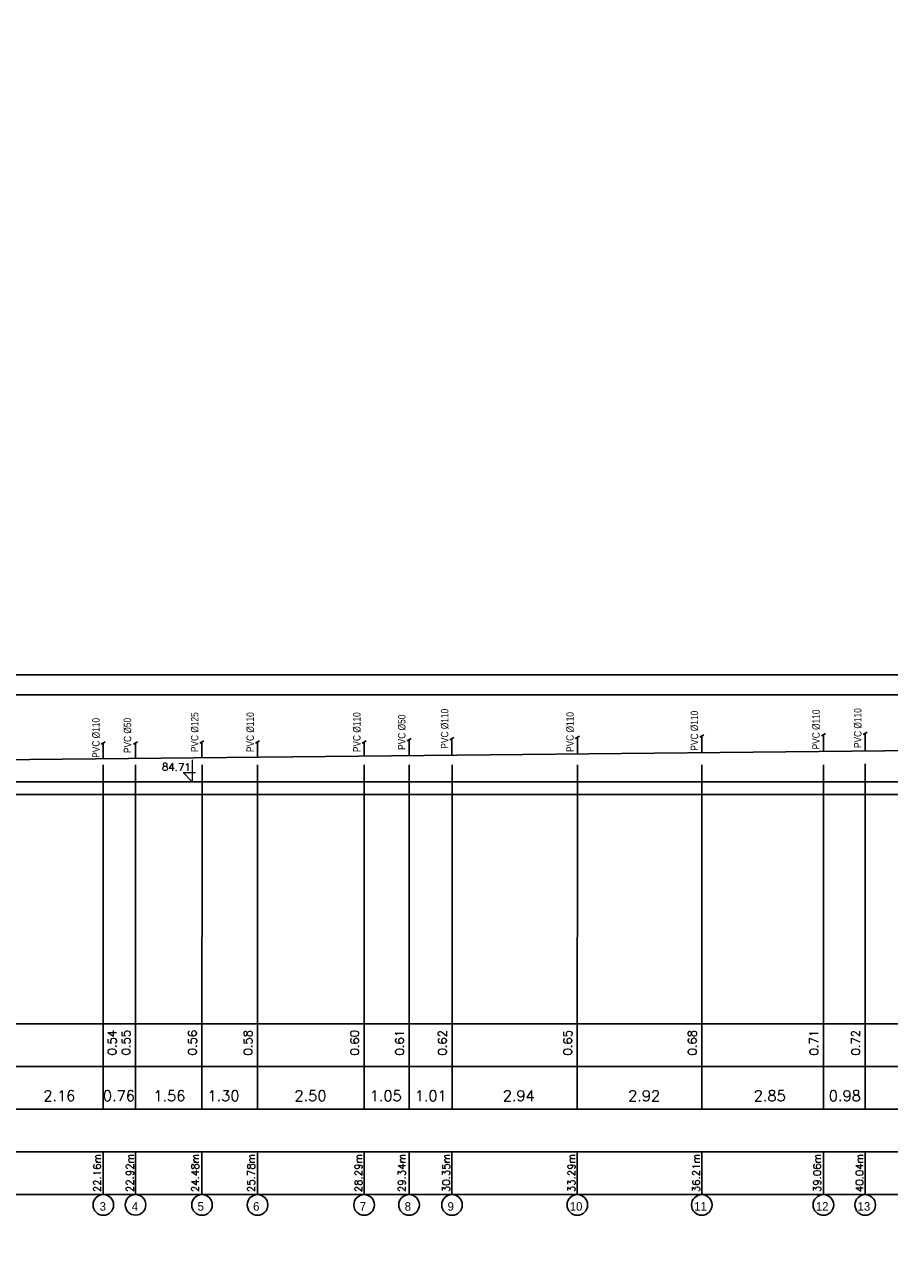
# Model space of a CAD drawing. Extents: x 480599 to 802090, y -87928 to 319597.
# Tile 3 of 50: x 561835 to 582117, y -14506 to 14527. Entities that reach past the tile are written whole.
import ezdxf
from ezdxf.enums import TextEntityAlignment as Align

# ---------------------------------------------------------------- set-up
doc = ezdxf.new("R2010")
doc.units = 0
doc.header["$MEASUREMENT"] = 0
doc.layers.get('0').update_dxf_attribs({"color": 252, "linetype": 'CONTINUOUS'})
doc.layers.get('Defpoints').update_dxf_attribs({"color": 252, "linetype": 'CONTINUOUS'})
for name, color, linetype in [('#_inne_budowlane', 252, 'CONTINUOUS'), ('#_inne_legenda', 21, 'CONTINUOUS'), ('#_ks_sanit_podposadzkowa', 32, 'CONTINUOUS'), ('Liczby', 2, 'CONTINUOUS'), ('Linie_tabeli', 7, 'CONTINUOUS')]:
    doc.layers.add(name, color=color, linetype=linetype)
doc.layers.add('Koty wysokościowe', color=252, linetype='CONTINUOUS', lineweight=9)
doc.styles.add('JTJ', font='arial.ttf', dxfattribs={"height": 100})
doc.styles.add('JTJ_linie', font='txt')
doc.styles.add('ROMANS', font='romans')
doc.styles.get("Standard").update_dxf_attribs({"font": 'arial.ttf'})
doc.dimstyles.new('2 Bartek', dxfattribs={"dimtxt": 200, "dimasz": 50, "dimexe": 10, "dimexo": 30, "dimgap": 300, "dimtad": 1, "dimlfac": 0.001, "dimrnd": 0.1, "dimzin": 0, "dimdsep": 46, "dimtxsty": 'Standard', "dimblk": 'NONE', "dimcen": 1, "dimse1": 1, "dimse2": 1, "dimsd1": 1, "dimsd2": 1, "dimclrt": 2, "dimadec": 0, "dimazin": 0, "dimtfac": 1, "dimtix": 1, "dimtmove": 2, "dimatfit": 0, "dimfxl": 1, "dimtolj": 1, "dimtzin": 0, "dimarcsym": 0})
doc.dimstyles.new('darek', dxfattribs={"dimtxt": 20, "dimasz": 50, "dimexe": 10, "dimexo": 30, "dimgap": 300, "dimtad": 1, "dimlfac": 0.001, "dimrnd": 0.1, "dimzin": 0, "dimdsep": 46, "dimtxsty": 'Standard', "dimblk": 'NONE', "dimcen": 1, "dimse1": 1, "dimse2": 1, "dimsd1": 1, "dimsd2": 1, "dimclrt": 2, "dimadec": 0, "dimazin": 0, "dimtfac": 1, "dimtix": 1, "dimtmove": 2, "dimatfit": 0, "dimfxl": 10, "dimtolj": 1, "dimtzin": 0, "dimarcsym": 0})

# ---------------------------------------------------------------- blocks, each defined once
blk = doc.blocks.new('*D1079')
at = {"layer": 'Defpoints', "color": 0}
for p in [(547986, 41331), (547986, 41331), (565271, -43229)]:
    blk.add_point(p, dxfattribs=at)
at = {"layer": 'Liczby', "color": 2, "insert": (547762, 36355), "char_height": 175, "attachment_point": 5, "rotation": 90, "style": 'ROMANS'}
blk.add_mtext('\\A1;84.56', dxfattribs=at)
blk = doc.blocks.new('_None')
blk = doc.blocks.new('*D1080')
at = {"layer": 'Defpoints', "color": 0}
for p in [(548487, 43910), (548487, 43910), (565272, -43229)]:
    blk.add_point(p, dxfattribs=at)
at = {"layer": 'Liczby', "color": 2, "insert": (547776, 37346), "char_height": 175, "attachment_point": 5, "rotation": 90, "style": 'ROMANS'}
blk.add_mtext('\\A1;87.14', dxfattribs=at)
blk = doc.blocks.new('*D1082')
at = {"layer": 'Defpoints', "color": 0}
for p in [(562255, 41471), (562255, 41471), (577911, -43229)]:
    blk.add_point(p, dxfattribs=at)
at = {"layer": 'Liczby', "color": 2, "insert": (562031, 36425), "char_height": 175, "attachment_point": 5, "rotation": 90, "style": 'ROMANS'}
blk.add_mtext('\\A1;84.70', dxfattribs=at)
blk = doc.blocks.new('*D1083')
at = {"layer": 'Defpoints', "color": 0}
for p in [(562756, 44040), (562756, 44040), (577912, -43229)]:
    blk.add_point(p, dxfattribs=at)
at = {"layer": 'Liczby', "color": 2, "insert": (562045, 37315), "char_height": 175, "attachment_point": 5, "rotation": 90, "style": 'ROMANS'}
blk.add_mtext('\\A1;87.27', dxfattribs=at)
blk = doc.blocks.new('*D1389')
at = {"layer": 'Defpoints', "color": 0}
for p in [(565616, -3217), (565616, -3217), (546491, -87928)]:
    blk.add_point(p, dxfattribs=at)
at = {"layer": 'Liczby', "color": 2, "insert": (565392, -2873), "char_height": 175, "attachment_point": 5, "rotation": 359, "style": 'ROMANS'}
blk.add_mtext('\\A1;84.71', dxfattribs=at)
blk = doc.blocks.new('*D1394')
at = {"layer": 'Defpoints', "color": 0, "linetype": 'Continuous'}
for p in [(563676, -12500), (541513, -12897), (563676, -12897)]:
    blk.add_point(p, dxfattribs=at)
at = {"color": 2, "linetype": 'Continuous', "insert": (563534, -12391), "char_height": 175, "attachment_point": 5, "rotation": 90, "style": 'ROMANS'}
blk.add_mtext('\\A1;22.16m', dxfattribs=at)
blk = doc.blocks.new('*D1395')
at = {"layer": 'Defpoints', "color": 0, "linetype": 'Continuous'}
for p in [(564434, -12500), (541513, -12896), (564434, -12896)]:
    blk.add_point(p, dxfattribs=at)
at = {"color": 2, "linetype": 'Continuous', "insert": (564303, -12389), "char_height": 175, "attachment_point": 5, "rotation": 90, "style": 'ROMANS'}
blk.add_mtext('\\A1;22.92m', dxfattribs=at)
blk = doc.blocks.new('*D1396')
at = {"layer": 'Defpoints', "color": 0, "linetype": 'Continuous'}
for p in [(563676, -10896), (564434, -10896), (564434, -12896)]:
    blk.add_point(p, dxfattribs=at)
at = {"color": 2, "linetype": 'Continuous', "insert": (564044, -10580), "char_height": 250, "attachment_point": 5, "style": 'ROMANS'}
blk.add_mtext('\\A1;0.76', dxfattribs=at)
blk = doc.blocks.new('*D1397')
at = {"layer": 'Defpoints', "color": 0, "linetype": 'Continuous'}
for p in [(565993, -12500), (541513, -12896), (565993, -12896)]:
    blk.add_point(p, dxfattribs=at)
at = {"color": 2, "linetype": 'Continuous', "insert": (565834, -12389), "char_height": 175, "attachment_point": 5, "rotation": 90, "style": 'ROMANS'}
blk.add_mtext('\\A1;24.48m', dxfattribs=at)
blk = doc.blocks.new('*D1398')
at = {"layer": 'Defpoints', "color": 0, "linetype": 'Continuous'}
for p in [(564434, -10896), (565993, -10896), (565993, -12896)]:
    blk.add_point(p, dxfattribs=at)
at = {"color": 2, "linetype": 'Continuous', "insert": (565229, -10581), "char_height": 250, "attachment_point": 5, "style": 'ROMANS'}
blk.add_mtext('\\A1;1.56', dxfattribs=at)
blk = doc.blocks.new('*D1399')
at = {"layer": 'Defpoints', "color": 0, "linetype": 'Continuous'}
for p in [(567297, -12500), (541513, -12896), (567297, -12896)]:
    blk.add_point(p, dxfattribs=at)
at = {"color": 2, "linetype": 'Continuous', "insert": (567146, -12389), "char_height": 175, "attachment_point": 5, "rotation": 90, "style": 'ROMANS'}
blk.add_mtext('\\A1;25.78m', dxfattribs=at)
blk = doc.blocks.new('*D1400')
at = {"layer": 'Defpoints', "color": 0, "linetype": 'Continuous'}
for p in [(565993, -10896), (567297, -10896), (567297, -12896)]:
    blk.add_point(p, dxfattribs=at)
at = {"color": 2, "linetype": 'Continuous', "insert": (566498, -10581), "char_height": 250, "attachment_point": 5, "style": 'ROMANS'}
blk.add_mtext('\\A1;1.30', dxfattribs=at)
blk = doc.blocks.new('*D1401')
at = {"layer": 'Defpoints', "color": 0, "linetype": 'Continuous'}
for p in [(569798, -12500), (541513, -12897), (569798, -12897)]:
    blk.add_point(p, dxfattribs=at)
at = {"color": 2, "linetype": 'Continuous', "insert": (569664, -12391), "char_height": 175, "attachment_point": 5, "rotation": 90, "style": 'ROMANS'}
blk.add_mtext('\\A1;28.29m', dxfattribs=at)
blk = doc.blocks.new('*D1402')
at = {"layer": 'Defpoints', "color": 0, "linetype": 'Continuous'}
for p in [(567297, -10896), (569798, -10896), (569798, -12896)]:
    blk.add_point(p, dxfattribs=at)
at = {"color": 2, "linetype": 'Continuous', "insert": (568538, -10580), "char_height": 250, "attachment_point": 5, "style": 'ROMANS'}
blk.add_mtext('\\A1;2.50', dxfattribs=at)
blk = doc.blocks.new('*D1404')
at = {"layer": 'Defpoints', "color": 0}
for p in [(563677, -2677), (564257, -2677), (563677, -3217)]:
    blk.add_point(p, dxfattribs=at)
at = {"layer": 'Liczby', "color": 2, "insert": (563884, -9335), "char_height": 200, "attachment_point": 5, "rotation": 90, "style": 'ROMANS'}
blk.add_mtext('\\A1;0.54', dxfattribs=at)
blk = doc.blocks.new('*D1405')
at = {"layer": 'Defpoints', "color": 0}
for p in [(564435, -2669), (564583, -2669), (564434, -3217)]:
    blk.add_point(p, dxfattribs=at)
at = {"layer": 'Liczby', "color": 2, "insert": (564210, -9335), "char_height": 200, "attachment_point": 5, "rotation": 90, "style": 'ROMANS'}
blk.add_mtext('\\A1;0.55', dxfattribs=at)
blk = doc.blocks.new('*D1406')
at = {"layer": 'Defpoints', "color": 0}
for p in [(565991, -2654), (566143, -2654), (565994, -3217)]:
    blk.add_point(p, dxfattribs=at)
at = {"layer": 'Liczby', "color": 2, "insert": (565770, -9335), "char_height": 200, "attachment_point": 5, "rotation": 90, "style": 'ROMANS'}
blk.add_mtext('\\A1;0.56', dxfattribs=at)
blk = doc.blocks.new('*D1407')
at = {"layer": 'Defpoints', "color": 0}
for p in [(567297, -2641), (567446, -2641), (567297, -3217)]:
    blk.add_point(p, dxfattribs=at)
at = {"layer": 'Liczby', "color": 2, "insert": (567073, -9336), "char_height": 200, "attachment_point": 5, "rotation": 90, "style": 'ROMANS'}
blk.add_mtext('\\A1;0.58', dxfattribs=at)
blk = doc.blocks.new('*D1408')
at = {"layer": 'Defpoints', "color": 0}
for p in [(569797, -2616), (569947, -2616), (569798, -3217)]:
    blk.add_point(p, dxfattribs=at)
at = {"layer": 'Liczby', "color": 2, "insert": (569574, -9336), "char_height": 200, "attachment_point": 5, "rotation": 90, "style": 'ROMANS'}
blk.add_mtext('\\A1;0.60', dxfattribs=at)
blk = doc.blocks.new('*D1409')
at = {"layer": 'Defpoints', "color": 0, "linetype": 'Continuous'}
for p in [(570852, -12500), (541513, -12896), (570852, -12896)]:
    blk.add_point(p, dxfattribs=at)
at = {"color": 2, "linetype": 'Continuous', "insert": (570683, -12389), "char_height": 175, "attachment_point": 5, "rotation": 90, "style": 'ROMANS'}
blk.add_mtext('\\A1;29.34m', dxfattribs=at)
blk = doc.blocks.new('*D1410')
at = {"layer": 'Defpoints', "color": 0, "linetype": 'Continuous'}
for p in [(569798, -10896), (570852, -10896), (570852, -12896)]:
    blk.add_point(p, dxfattribs=at)
at = {"color": 2, "linetype": 'Continuous', "insert": (570304, -10580), "char_height": 250, "attachment_point": 5, "style": 'ROMANS'}
blk.add_mtext('\\A1;1.05', dxfattribs=at)
blk = doc.blocks.new('*D1411')
at = {"layer": 'Defpoints', "color": 0}
for p in [(570852, -2605), (571001, -2605), (570852, -3217)]:
    blk.add_point(p, dxfattribs=at)
at = {"layer": 'Liczby', "color": 2, "insert": (570628, -9336), "char_height": 200, "attachment_point": 5, "rotation": 90, "style": 'ROMANS'}
blk.add_mtext('\\A1;0.61', dxfattribs=at)
blk = doc.blocks.new('*D1412')
at = {"layer": 'Defpoints', "color": 0, "linetype": 'Continuous'}
for p in [(571859, -12500), (541513, -12896), (571859, -12896)]:
    blk.add_point(p, dxfattribs=at)
at = {"color": 2, "linetype": 'Continuous', "insert": (571723, -12389), "char_height": 175, "attachment_point": 5, "rotation": 90, "style": 'ROMANS'}
blk.add_mtext('\\A1;30.35m', dxfattribs=at)
blk = doc.blocks.new('*D1413')
at = {"layer": 'Defpoints', "color": 0, "linetype": 'Continuous'}
for p in [(570852, -10896), (571859, -10896), (571859, -12896)]:
    blk.add_point(p, dxfattribs=at)
at = {"color": 2, "linetype": 'Continuous', "insert": (571360, -10580), "char_height": 250, "attachment_point": 5, "style": 'ROMANS'}
blk.add_mtext('\\A1;1.01', dxfattribs=at)
blk = doc.blocks.new('*D1414')
at = {"layer": 'Defpoints', "color": 0}
for p in [(571859, -2595), (572008, -2595), (571859, -3217)]:
    blk.add_point(p, dxfattribs=at)
at = {"layer": 'Liczby', "color": 2, "insert": (571635, -9336), "char_height": 200, "attachment_point": 5, "rotation": 90, "style": 'ROMANS'}
blk.add_mtext('\\A1;0.62', dxfattribs=at)
blk = doc.blocks.new('*D1415')
at = {"layer": 'Defpoints', "color": 0, "linetype": 'Continuous'}
for p in [(574799, -12500), (541513, -12897), (574799, -12897)]:
    blk.add_point(p, dxfattribs=at)
at = {"color": 2, "linetype": 'Continuous', "insert": (574662, -12391), "char_height": 175, "attachment_point": 5, "rotation": 90, "style": 'ROMANS'}
blk.add_mtext('\\A1;33.29m', dxfattribs=at)
blk = doc.blocks.new('*D1416')
at = {"layer": 'Defpoints', "color": 0, "linetype": 'Continuous'}
for p in [(571859, -10896), (574799, -10896), (574799, -12896)]:
    blk.add_point(p, dxfattribs=at)
at = {"color": 2, "linetype": 'Continuous', "insert": (573424, -10580), "char_height": 250, "attachment_point": 5, "style": 'ROMANS'}
blk.add_mtext('\\A1;2.94', dxfattribs=at)
blk = doc.blocks.new('*D1417')
at = {"layer": 'Defpoints', "color": 0}
for p in [(574799, -2566), (574948, -2566), (574799, -3217)]:
    blk.add_point(p, dxfattribs=at)
at = {"layer": 'Liczby', "color": 2, "insert": (574575, -9336), "char_height": 200, "attachment_point": 5, "rotation": 90, "style": 'ROMANS'}
blk.add_mtext('\\A1;0.65', dxfattribs=at)
blk = doc.blocks.new('*D1418')
at = {"layer": 'Defpoints', "color": 0, "linetype": 'Continuous'}
for p in [(577719, -12500), (541513, -12897), (577719, -12897)]:
    blk.add_point(p, dxfattribs=at)
at = {"color": 2, "linetype": 'Continuous', "insert": (577587, -12391), "char_height": 175, "attachment_point": 5, "rotation": 90, "style": 'ROMANS'}
blk.add_mtext('\\A1;36.21m', dxfattribs=at)
blk = doc.blocks.new('*D1419')
at = {"layer": 'Defpoints', "color": 0, "linetype": 'Continuous'}
for p in [(574799, -10896), (577719, -10896), (577719, -12896)]:
    blk.add_point(p, dxfattribs=at)
at = {"color": 2, "linetype": 'Continuous', "insert": (576366, -10580), "char_height": 250, "attachment_point": 5, "style": 'ROMANS'}
blk.add_mtext('\\A1;2.92', dxfattribs=at)
blk = doc.blocks.new('*D1420')
at = {"layer": 'Defpoints', "color": 0}
for p in [(577717, -2537), (577868, -2537), (577719, -3217)]:
    blk.add_point(p, dxfattribs=at)
at = {"layer": 'Liczby', "color": 2, "insert": (577495, -9336), "char_height": 200, "attachment_point": 5, "rotation": 90, "style": 'ROMANS'}
blk.add_mtext('\\A1;0.68', dxfattribs=at)
blk = doc.blocks.new('*D1421')
at = {"layer": 'Defpoints', "color": 0, "linetype": 'Continuous'}
for p in [(580573, -12500), (541513, -12896), (580573, -12896)]:
    blk.add_point(p, dxfattribs=at)
at = {"color": 2, "linetype": 'Continuous', "insert": (580425, -12389), "char_height": 175, "attachment_point": 5, "rotation": 90, "style": 'ROMANS'}
blk.add_mtext('\\A1;39.06m', dxfattribs=at)
blk = doc.blocks.new('*D1422')
at = {"layer": 'Defpoints', "color": 0, "linetype": 'Continuous'}
for p in [(577719, -10896), (580573, -10896), (580573, -12896)]:
    blk.add_point(p, dxfattribs=at)
at = {"color": 2, "linetype": 'Continuous', "insert": (579314, -10580), "char_height": 250, "attachment_point": 5, "style": 'ROMANS'}
blk.add_mtext('\\A1;2.85', dxfattribs=at)
blk = doc.blocks.new('*D1423')
at = {"layer": 'Defpoints', "color": 0}
for p in [(580570, -2509), (580722, -2509), (580573, -3217)]:
    blk.add_point(p, dxfattribs=at)
at = {"layer": 'Liczby', "color": 2, "insert": (580349, -9336), "char_height": 200, "attachment_point": 5, "rotation": 90, "style": 'ROMANS'}
blk.add_mtext('\\A1;0.71', dxfattribs=at)
blk = doc.blocks.new('*D1424')
at = {"layer": 'Defpoints', "color": 0, "linetype": 'Continuous'}
for p in [(581553, -12500), (541513, -12896), (581553, -12896)]:
    blk.add_point(p, dxfattribs=at)
at = {"color": 2, "linetype": 'Continuous', "insert": (581418, -12389), "char_height": 175, "attachment_point": 5, "rotation": 90, "style": 'ROMANS'}
blk.add_mtext('\\A1;40.04m', dxfattribs=at)
blk = doc.blocks.new('*D1425')
at = {"layer": 'Defpoints', "color": 0, "linetype": 'Continuous'}
for p in [(580573, -10896), (581553, -10896), (581553, -12896)]:
    blk.add_point(p, dxfattribs=at)
at = {"color": 2, "linetype": 'Continuous', "insert": (581075, -10580), "char_height": 250, "attachment_point": 5, "style": 'ROMANS'}
blk.add_mtext('\\A1;0.98', dxfattribs=at)
blk = doc.blocks.new('*D1426')
at = {"layer": 'Defpoints', "color": 0}
for p in [(581553, -2499), (581702, -2499), (581553, -3217)]:
    blk.add_point(p, dxfattribs=at)
at = {"layer": 'Liczby', "color": 2, "insert": (581329, -9336), "char_height": 200, "attachment_point": 5, "rotation": 90, "style": 'ROMANS'}
blk.add_mtext('\\A1;0.72', dxfattribs=at)
blk = doc.blocks.new('*D1427')
at = {"layer": 'Defpoints', "color": 0, "linetype": 'Continuous'}
for p in [(586945, -12500), (541513, -12897), (586945, -12897)]:
    blk.add_point(p, dxfattribs=at)
at = {"color": 2, "linetype": 'Continuous', "insert": (586800, -12391), "char_height": 175, "attachment_point": 5, "rotation": 90, "style": 'ROMANS'}
blk.add_mtext('\\A1;45.43m', dxfattribs=at)
blk = doc.blocks.new('*D1428')
at = {"layer": 'Defpoints', "color": 0, "linetype": 'Continuous'}
for p in [(581553, -10896), (586945, -10896), (586945, -12896)]:
    blk.add_point(p, dxfattribs=at)
at = {"color": 2, "linetype": 'Continuous', "insert": (584328, -10580), "char_height": 250, "attachment_point": 5, "style": 'ROMANS'}
blk.add_mtext('\\A1;5.39', dxfattribs=at)
blk = doc.blocks.new('*D1430')
at = {"layer": 'Defpoints', "color": 0, "linetype": 'Continuous'}
for p in [(588673, -12500), (541513, -12896), (588673, -12896)]:
    blk.add_point(p, dxfattribs=at)
at = {"color": 2, "linetype": 'Continuous', "insert": (588529, -12389), "char_height": 175, "attachment_point": 5, "rotation": 90, "style": 'ROMANS'}
blk.add_mtext('\\A1;47.16m', dxfattribs=at)
blk = doc.blocks.new('*D1433')
at = {"layer": 'Defpoints', "color": 0, "linetype": 'Continuous'}
for p in [(588923, -12500), (541513, -12897), (588923, -12897)]:
    blk.add_point(p, dxfattribs=at)
at = {"color": 2, "linetype": 'Continuous', "insert": (588782, -12391), "char_height": 175, "attachment_point": 5, "rotation": 90, "style": 'ROMANS'}
blk.add_mtext('\\A1;47.41m', dxfattribs=at)
blk = doc.blocks.new('*D1436')
at = {"layer": 'Defpoints', "color": 0, "linetype": 'Continuous'}
for p in [(589792, -12500), (541513, -12897), (589792, -12897)]:
    blk.add_point(p, dxfattribs=at)
at = {"color": 2, "linetype": 'Continuous', "insert": (589657, -12391), "char_height": 175, "attachment_point": 5, "rotation": 90, "style": 'ROMANS'}
blk.add_mtext('\\A1;48.28m', dxfattribs=at)
blk = doc.blocks.new('*D1439')
at = {"layer": 'Defpoints', "color": 0, "linetype": 'Continuous'}
for p in [(592626, -12500), (541513, -12897), (592626, -12897)]:
    blk.add_point(p, dxfattribs=at)
at = {"color": 2, "linetype": 'Continuous', "insert": (592464, -12391), "char_height": 175, "attachment_point": 5, "rotation": 90, "style": 'ROMANS'}
blk.add_mtext('\\A1;51.11m', dxfattribs=at)
blk = doc.blocks.new('*D1442')
at = {"layer": 'Defpoints', "color": 0, "linetype": 'Continuous'}
for p in [(594977, -12500), (541513, -12897), (594977, -12897)]:
    blk.add_point(p, dxfattribs=at)
at = {"color": 2, "linetype": 'Continuous', "insert": (594828, -12391), "char_height": 175, "attachment_point": 5, "rotation": 90, "style": 'ROMANS'}
blk.add_mtext('\\A1;53.46m', dxfattribs=at)
blk = doc.blocks.new('*D1445')
at = {"layer": 'Defpoints', "color": 0, "linetype": 'Continuous'}
for p in [(596157, -12500), (541513, -12897), (596157, -12897)]:
    blk.add_point(p, dxfattribs=at)
at = {"color": 2, "linetype": 'Continuous', "insert": (596020, -12391), "char_height": 175, "attachment_point": 5, "rotation": 90, "style": 'ROMANS'}
blk.add_mtext('\\A1;54.64m', dxfattribs=at)
blk = doc.blocks.new('*D1448')
at = {"layer": 'Defpoints', "color": 0, "linetype": 'Continuous'}
for p in [(598439, -12500), (541513, -12896), (598439, -12896)]:
    blk.add_point(p, dxfattribs=at)
at = {"color": 2, "linetype": 'Continuous', "insert": (598282, -12389), "char_height": 175, "attachment_point": 5, "rotation": 90, "style": 'ROMANS'}
blk.add_mtext('\\A1;56.93m', dxfattribs=at)
blk = doc.blocks.new('*D1451')
at = {"layer": 'Defpoints', "color": 0, "linetype": 'Continuous'}
for p in [(615700, -12580), (541513, -12896), (615700, -12896)]:
    blk.add_point(p, dxfattribs=at)
at = {"color": 2, "linetype": 'Continuous', "insert": (615560, -12389), "char_height": 175, "attachment_point": 5, "rotation": 90, "style": 'ROMANS'}
blk.add_mtext('\\A1;74.19m', dxfattribs=at)
blk = doc.blocks.new('*D1453')
at = {"layer": 'Defpoints', "color": 0, "linetype": 'Continuous'}
for p in [(561512, -10896), (563676, -10896), (563676, -12896)]:
    blk.add_point(p, dxfattribs=at)
at = {"color": 2, "linetype": 'Continuous', "insert": (562646, -10580), "char_height": 250, "attachment_point": 5, "style": 'ROMANS'}
blk.add_mtext('\\A1;2.16', dxfattribs=at)
blk = doc.blocks.new('*D1455')
at = {"layer": 'Defpoints', "color": 0, "linetype": 'Continuous'}
for p in [(541513, -12396), (601273, -12500), (601273, -12896)]:
    blk.add_point(p, dxfattribs=at)
at = {"color": 2, "linetype": 'Continuous', "insert": (601117, -12389), "char_height": 175, "attachment_point": 5, "rotation": 90, "style": 'ROMANS'}
blk.add_mtext('\\A1;59.76m', dxfattribs=at)
blk = doc.blocks.new('*D1458')
at = {"layer": 'Defpoints', "color": 0, "linetype": 'Continuous'}
for p in [(541513, -12396), (601856, -12500), (601856, -12896)]:
    blk.add_point(p, dxfattribs=at)
at = {"color": 2, "linetype": 'Continuous', "insert": (601699, -12389), "char_height": 175, "attachment_point": 5, "rotation": 90, "style": 'ROMANS'}
blk.add_mtext('\\A1;60.34m', dxfattribs=at)
blk = doc.blocks.new('*D1461')
at = {"layer": 'Defpoints', "color": 0, "linetype": 'Continuous'}
for p in [(541513, -12396), (604103, -12513), (604103, -12909)]:
    blk.add_point(p, dxfattribs=at)
at = {"color": 2, "linetype": 'Continuous', "insert": (603946, -12402), "char_height": 175, "attachment_point": 5, "rotation": 90, "style": 'ROMANS'}
blk.add_mtext('\\A1;62.59m', dxfattribs=at)
blk = doc.blocks.new('*D1464')
at = {"layer": 'Defpoints', "color": 0, "linetype": 'Continuous'}
for p in [(541513, -12500), (606423, -12500), (606423, -12896)]:
    blk.add_point(p, dxfattribs=at)
at = {"color": 2, "linetype": 'Continuous', "insert": (606296, -12389), "char_height": 175, "attachment_point": 5, "rotation": 90, "style": 'ROMANS'}
blk.add_mtext('\\A1;64.91m', dxfattribs=at)
blk = doc.blocks.new('*D1467')
at = {"layer": 'Defpoints', "color": 0, "linetype": 'Continuous'}
for p in [(607007, -12500), (541508, -12896), (607007, -12896)]:
    blk.add_point(p, dxfattribs=at)
at = {"color": 2, "linetype": 'Continuous', "insert": (606850, -12389), "char_height": 175, "attachment_point": 5, "rotation": 90, "style": 'ROMANS'}
blk.add_mtext('\\A1;65.50m', dxfattribs=at)
blk = doc.blocks.new('*D1470')
at = {"layer": 'Defpoints', "color": 0, "linetype": 'Continuous'}
for p in [(609666, -12500), (541513, -12896), (609666, -12895)]:
    blk.add_point(p, dxfattribs=at)
at = {"color": 2, "linetype": 'Continuous', "insert": (609530, -12389), "char_height": 175, "attachment_point": 5, "rotation": 90, "style": 'ROMANS'}
blk.add_mtext('\\A1;68.15m', dxfattribs=at)
blk = doc.blocks.new('*D1473')
at = {"layer": 'Defpoints', "color": 0, "linetype": 'Continuous'}
for p in [(609917, -12500), (541513, -12896), (609917, -12895)]:
    blk.add_point(p, dxfattribs=at)
at = {"color": 2, "linetype": 'Continuous', "insert": (610058, -12389), "char_height": 175, "attachment_point": 5, "rotation": 90, "style": 'ROMANS'}
blk.add_mtext('\\A1;68.40m', dxfattribs=at)
blk = doc.blocks.new('*D1596')
at = {"layer": 'Defpoints', "color": 0}
for p in [(557065, 11134), (557065, 11134), (592510, -73516)]:
    blk.add_point(p, dxfattribs=at)
at = {"layer": 'Liczby', "color": 2, "insert": (556842, 11478), "char_height": 175, "attachment_point": 5, "rotation": 359, "style": 'ROMANS'}
blk.add_mtext('\\A1;84.65', dxfattribs=at)
blk = doc.blocks.new('*D1597')
at = {"layer": 'Defpoints', "color": 0}
for p in [(556686, 11515), (556686, 11515), (592131, -73516)]:
    blk.add_point(p, dxfattribs=at)
at = {"layer": 'Liczby', "color": 2, "insert": (556462, 11859), "char_height": 175, "attachment_point": 5, "rotation": 359, "style": 'ROMANS'}
blk.add_mtext('\\A1;85.03', dxfattribs=at)
blk = doc.blocks.new('*D1602')
at = {"layer": 'Defpoints', "color": 0}
for p in [(555058, 11498), (555058, 11498), (565271, -73516)]:
    blk.add_point(p, dxfattribs=at)
at = {"layer": 'Liczby', "color": 2, "insert": (554834, 5952), "char_height": 175, "attachment_point": 5, "rotation": 90, "style": 'ROMANS'}
blk.add_mtext('\\A1;85.01', dxfattribs=at)
blk = doc.blocks.new('*D1603')
at = {"layer": 'Defpoints', "color": 0}
for p in [(555558, 13622), (555558, 13622), (565272, -73516)]:
    blk.add_point(p, dxfattribs=at)
at = {"layer": 'Liczby', "color": 2, "insert": (554847, 7058), "char_height": 175, "attachment_point": 5, "rotation": 90, "style": 'ROMANS'}
blk.add_mtext('\\A1;87.14', dxfattribs=at)
blk = doc.blocks.new('*D1607')
at = {"layer": 'Defpoints', "color": 0}
for p in [(556685, 11499), (556685, 11499), (592168, -73516)]:
    blk.add_point(p, dxfattribs=at)
at = {"layer": 'Liczby', "color": 2, "insert": (556461, 6106), "char_height": 175, "attachment_point": 5, "rotation": 90, "style": 'ROMANS'}
blk.add_mtext('\\A1;85.02', dxfattribs=at)
blk = doc.blocks.new('*D1608')
at = {"layer": 'Defpoints', "color": 0}
for p in [(557186, 13142), (557186, 13142), (592169, -73516)]:
    blk.add_point(p, dxfattribs=at)
at = {"layer": 'Liczby', "color": 2, "insert": (556475, 7026), "char_height": 175, "attachment_point": 5, "rotation": 90, "style": 'ROMANS'}
blk.add_mtext('\\A1;86.66', dxfattribs=at)

msp = doc.modelspace()

# ---------------------------------------------------------------- linework, layer by layer
at = {"layer": '#_inne_budowlane', "flags": 128}
for points in [[(719178.094, -3517.393), (540863.303, -3517.393), (540863.303, -713.934), (719178.094, -713.934)], [(719178.094, -1184.515), (541513.303, -1184.515)], [(719178.094, -3217.022), (541513.303, -3217.022)]]:
    msp.add_lwpolyline(points, dxfattribs=at)
at = {"layer": '#_inne_legenda', "flags": 128}
for points in [[(563629.389, -2340.379), (563723.672, -2285.944)], [(564387.814, -2337.105), (564482.098, -2282.671)], [(565945.996, -2314.689), (566040.279, -2260.255)], [(567249.424, -2314.744), (567343.707, -2260.309)], [(569750.801, -2314.856), (569845.084, -2260.422)], [(570805.122, -2261.712), (570899.405, -2207.277)], [(571811.02, -2232.452), (571905.303, -2178.017)], [(574752.071, -2202.257), (574846.354, -2147.823)], [(577670.64, -2172.3), (577764.923, -2117.866)], [(580524.271, -2143.272), (580618.555, -2088.837)], [(581503.563, -2112.207), (581597.846, -2057.772)]]:
    msp.add_lwpolyline(points, dxfattribs=at)
at = {"layer": '#_ks_sanit_podposadzkowa'}
msp.add_line((615699.898, -2159.207), (541513.303, -2897.022), dxfattribs=at)
at = {"layer": '#_ks_sanit_podposadzkowa', "flags": 128}
for points in [[(563676.669, -2676.599), (563676.669, -2313.082)], [(564435.094, -2669.056), (564435.094, -2309.808)], [(565993.276, -2653.559), (565993.276, -2287.392)], [(567296.704, -2640.596), (567296.704, -2287.447)], [(569798.081, -2615.719), (569798.081, -2287.559)], [(570852.402, -2605.233), (570852.402, -2234.415)], [(571858.3, -2595.229), (571858.3, -2205.155)], [(574799.351, -2565.979), (574799.351, -2174.96)], [(577717.92, -2536.953), (577717.92, -2145.003)], [(580573.118, -2508.557), (580571.552, -2115.975)], [(581550.843, -2498.833), (581550.843, -2084.91)]]:
    msp.add_lwpolyline(points, dxfattribs=at)
for p, q in [((563676.395, -10895.604), (563676.671, -2825.16)), ((564434.105, -10895.604), (564434.38, -2825.16)), ((565993.26, -10895.604), (565993.535, -2825.16)), ((567296.619, -10896.494), (567296.963, -2825.16)), ((569798.065, -10895.604), (569798.341, -2825.16)), ((570852.123, -10895.604), (570852.399, -2825.16)), ((571858.826, -10895.604), (571859.101, -2825.16)), ((574799.052, -10895.604), (574799.328, -2825.16)), ((577719.047, -10895.607), (577719.323, -2825.162)), ((580572.969, -10895.607), (580573.244, -2825.162)), ((581552.571, -10895.607), (581552.847, -2801.268)), ((563676.326, -12895.656), (563676.361, -11895.604)), ((564434.036, -12895.656), (564434.07, -11895.604)), ((565993.191, -12895.656), (565993.225, -11895.604)), ((567296.619, -12895.656), (567296.653, -11895.604)), ((569797.996, -12895.656), (569798.031, -11895.604)), ((570852.054, -12895.656), (570852.089, -11895.604)), ((571858.757, -12895.656), (571858.791, -11895.604)), ((574798.984, -12895.656), (574799.018, -11895.604)), ((577718.978, -12895.659), (577719.013, -11895.607)), ((580572.9, -12895.659), (580572.935, -11895.607)), ((581552.502, -12895.659), (581552.537, -11895.607))]:
    msp.add_line(p, q)
for centre in [(563678.587, -13139.094), (564434.375, -13137.51), (565993.191, -13139.183), (567296.619, -13139.237), (569797.996, -13139.349), (570852.054, -13139.532), (571858.757, -13139.633), (574798.984, -13139.737), (577718.978, -13139.842), (580572.9, -13139.942), (581552.502, -13140.049)]:
    msp.add_circle(centre, 241.906)
at = {"layer": 'Koty wysokościowe'}
msp.add_lwpolyline([(565759.767, -2706.527), (565759.767, -3217.022), (565552.519, -2998.125), (565841.177, -2998.125)], dxfattribs=at)
at = {"layer": 'Linie_tabeli'}
for p, q in [((530896.645, -8895.604), (723179.34, -8895.604)), ((530896.645, -9895.604), (723179.34, -9895.604)), ((530896.645, -10895.604), (723179.34, -10895.604)), ((530896.645, -11895.604), (723179.34, -11895.604)), ((530896.645, -12895.604), (723179.34, -12895.604))]:
    msp.add_line(p, q, dxfattribs=at)

# ---------------------------------------------------------------- texts
at = {"layer": '#_inne_legenda', "char_height": 175, "width": 2133.88011, "attachment_point": 1, "rotation": 90, "line_spacing_factor": 0.8, "style": 'JTJ'}
for s, insert in [('{\\W0.8;PVC %%C125}', (565733.288, -2524.57)), ('{\\W0.8;PVC %%C110}', (567036.716, -2524.624)), ('{\\W0.8;PVC %%C110}', (569538.094, -2524.736)), ('{\\W0.8;PVC %%C50}', (570592.414, -2471.592)), ('{\\W0.8;PVC %%C110}', (571598.312, -2442.332)), ('{\\W0.8;PVC %%C110}', (574539.363, -2519.539)), ('{\\W0.8;PVC %%C110}', (577457.932, -2489.582)), ('{\\W0.8;PVC %%C110}', (580311.564, -2460.553)), ('{\\W0.8;PVC %%C110}', (581290.855, -2429.488)), ('{\\W0.8;PVC %%C110}', (563416.682, -2657.66)), ('{\\W0.8;PVC %%C50}', (564156.931, -2546.986))]:
    msp.add_mtext(s, dxfattribs=dict(at, insert=insert))
at = {"layer": 'Liczby', "style": 'JTJ_linie'}
for s, p in [('3', (563666.601, -13274.066)), ('4', (564420.561, -13272.471)), ('5', (565963.529, -13274.066)), ('6', (567266.956, -13274.066)), ('7', (569768.334, -13274.066)), ('8', (570822.392, -13274.066)), ('9', (571829.095, -13274.066)), ('10', (574769.321, -13274.066)), ('11', (577689.316, -13274.069)), ('12', (580543.238, -13274.069)), ('13', (581522.84, -13274.069))]:
    msp.add_text(s, height=200, dxfattribs=at).set_placement(p, align=Align.CENTER)

# ---------------------------------------------------------------- dimensions: what is measured, and where the dimension line sits
at = {"linetype": 'Continuous'}
for base, p1, p2, picture, middle in [((563676.326, -10895.604), (561511.932, -10895.604), (563676.326, -12895.604), '*D1453', (562646.208, -10579.898)), ((564434.036, -10895.604), (563676.326, -10895.604), (564434.036, -12895.707), '*D1396', (564044.314, -10579.898)), ((565993.191, -10896.471), (564434.105, -10896.471), (565993.191, -12895.707), '*D1398', (565228.799, -10580.765)), ((567296.619, -10896.494), (565993.26, -10896.494), (567296.619, -12895.707), '*D1400', (566497.536, -10580.788)), ((569797.996, -10895.604), (567296.687, -10895.604), (569797.996, -12895.707), '*D1402', (568538.271, -10579.898)), ((570852.054, -10895.534), (569798.065, -10895.534), (570852.054, -12895.707), '*D1410', (570303.573, -10579.828)), ((571858.757, -10895.604), (570852.054, -10895.604), (571858.757, -12895.707), '*D1413', (571360.482, -10579.898)), ((574798.984, -10895.604), (571858.757, -10895.604), (574798.984, -12895.707), '*D1416', (573424.307, -10579.898)), ((577718.978, -10895.607), (574798.984, -10895.604), (577718.978, -12895.71), '*D1419', (576365.506, -10579.901)), ((580572.9, -10895.607), (577718.978, -10895.607), (580572.9, -12895.71), '*D1422', (579313.73, -10579.901)), ((581552.502, -10895.607), (580572.969, -10895.607), (581552.502, -12895.71), '*D1425', (581074.849, -10579.901)), ((586945.147, -10895.607), (581552.502, -10895.607), (586945.147, -12895.71), '*D1428', (584328.303, -10579.901))]:
    dim = msp.add_linear_dim(base=base, p1=p1, p2=p2, dimstyle='2 Bartek', override={"dimtxt": 250, "dimrnd": 0.01, "dimpost": '', "dimtxsty": 'ROMANS'}, dxfattribs=at)
    dim.commit()
    dim.dimension.update_dxf_attribs({"geometry": picture, "text_midpoint": middle, "dimtype": 160})
for base, p1, p2, picture, middle in [((607006.963, -12895.552), (541507.767, -12895.604), (607006.963, -12500.312), '*D1467', (606850.273, -12389.329)), ((609665.966, -12895.166), (541512.936, -12895.549), (609665.966, -12500.312), '*D1470', (609529.608, -12388.943)), ((609916.925, -12895.166), (541512.936, -12895.549), (609916.925, -12500.312), '*D1473', (610057.608, -12388.943)), ((615699.546, -12895.549), (541512.936, -12895.549), (615699.546, -12580.108), '*D1451', (615560.293, -12389.327)), ((598438.921, -12895.552), (541512.936, -12895.549), (598438.921, -12500.312), '*D1448', (598282.231, -12389.329)), ((564434.036, -12895.604), (541512.936, -12895.604), (564434.036, -12500.309), '*D1395', (564303.067, -12389.382)), ((565993.191, -12895.604), (541512.936, -12895.604), (565993.191, -12500.309), '*D1397', (565833.892, -12389.382)), ((567296.619, -12895.604), (541512.936, -12895.604), (567296.619, -12500.309), '*D1399', (567146.301, -12389.382)), ((570852.054, -12895.604), (541512.936, -12895.604), (570852.054, -12500.309), '*D1409', (570683.233, -12389.382)), ((571858.757, -12895.604), (541512.936, -12895.604), (571858.757, -12500.309), '*D1412', (571723.302, -12389.382)), ((606422.735, -12895.604), (541512.936, -12500.309), (606422.735, -12500.312), '*D1464', (606295.638, -12389.382)), ((580572.9, -12895.607), (541512.936, -12895.604), (580572.9, -12500.312), '*D1421', (580424.981, -12389.385)), ((581552.502, -12895.607), (541512.936, -12895.604), (581552.502, -12500.312), '*D1424', (581417.851, -12389.385)), ((588673.221, -12895.607), (541512.936, -12895.604), (588673.221, -12500.312), '*D1430', (588528.781, -12389.385)), ((563676.326, -12897.069), (541512.936, -12897.069), (563676.326, -12500.309), '*D1394', (563534.46, -12390.847)), ((569797.996, -12897.069), (541512.936, -12897.069), (569797.996, -12500.309), '*D1401', (569663.761, -12390.847)), ((574798.984, -12897.069), (541512.936, -12897.069), (574798.984, -12500.309), '*D1415', (574662.268, -12390.847)), ((577718.978, -12897.072), (541512.936, -12897.069), (577718.978, -12500.312), '*D1418', (577586.708, -12390.849)), ((586945.147, -12897.072), (541512.936, -12897.069), (586945.147, -12500.312), '*D1427', (586800.464, -12390.849)), ((588922.609, -12897.072), (541512.936, -12897.069), (588922.609, -12500.312), '*D1433', (588781.689, -12390.849)), ((589791.546, -12897.072), (541512.936, -12897.069), (589791.546, -12500.312), '*D1436', (589656.693, -12390.849)), ((592625.841, -12897.072), (541512.936, -12897.069), (592625.841, -12500.312), '*D1439', (592464.271, -12390.849)), ((594977.06, -12897.072), (541512.936, -12897.069), (594977.06, -12500.312), '*D1442', (594827.832, -12390.849)), ((596157.043, -12897.072), (541512.936, -12897.069), (596157.043, -12500.312), '*D1445', (596019.521, -12390.849)), ((601273.278, -12895.552), (541512.953, -12395.63), (601273.278, -12500.312), '*D1455', (601116.588, -12389.329)), ((601855.65, -12895.552), (541512.953, -12395.63), (601855.65, -12500.312), '*D1458', (601698.96, -12389.329)), ((604102.769, -12908.645), (541512.953, -12395.63), (604102.769, -12513.405), '*D1461', (603946.079, -12402.422))]:
    dim = msp.add_linear_dim(base=base, p1=p1, p2=p2, dimstyle='2 Bartek', override={"dimtxt": 175, "dimrnd": 0.01, "dimpost": 'm', "dimtxsty": 'ROMANS'}, dxfattribs=at)
    dim.commit()
    dim.dimension.update_dxf_attribs({"geometry": picture, "text_midpoint": middle, "dimtype": 160, "text_rotation": 90})
at = {"layer": 'Liczby'}
for base, p1, p2, override, picture, middle in [((548486.545, 43909.583), (565271.536, -43228.522), (548486.545, 43909.583), {"dimtxt": 175, "dimrnd": 0.01, "dimpost": '<>', "dimtxsty": 'ROMANS'}, '*D1080', (547775.572, 37345.883)), ((562755.989, 44039.583), (577911.629, -43228.522), (562755.989, 44039.583), {"dimtxt": 175, "dimrnd": 0.01, "dimpost": '<>', "dimtxsty": 'ROMANS'}, '*D1083', (562045.016, 37315.492)), ((547986.465, 41330.82), (565270.859, -43228.522), (547986.465, 41330.82), {"dimtxt": 175, "dimrnd": 0.01, "dimpost": '<>', "dimtxsty": 'ROMANS'}, '*D1079', (547762.475, 36354.778)), ((562254.785, 41471.249), (577910.953, -43228.522), (562254.785, 41471.249), {"dimtxt": 175, "dimrnd": 0.01, "dimpost": '<>', "dimtxsty": 'ROMANS'}, '*D1082', (562030.796, 36425.332)), ((555557.771, 13621.738), (565271.536, -73516.367), (555557.771, 13621.738), {"dimtxt": 175, "dimrnd": 0.01, "dimpost": '<>', "dimtxsty": 'ROMANS'}, '*D1603', (554846.799, 7058.038)), ((557186.135, 13141.738), (592169.063, -73516.367), (557186.135, 13141.738), {"dimtxt": 175, "dimrnd": 0.01, "dimpost": '<>', "dimtxsty": 'ROMANS'}, '*D1608', (556475.162, 7025.898)), ((555057.691, 11498.426), (565270.859, -73516.367), (555057.691, 11498.426), {"dimtxt": 175, "dimrnd": 0.01, "dimpost": '<>', "dimtxsty": 'ROMANS'}, '*D1602', (554833.701, 5952.373)), ((556685.442, 11498.964), (592168.386, -73516.367), (556685.442, 11498.964), {"dimtxt": 175, "dimrnd": 0.01, "dimpost": '<>', "dimtxsty": 'ROMANS'}, '*D1607', (556461.452, 6106.025)), ((571001.447, -2605.233), (570852.422, -3217.396), (570852.402, -2605.233), {"dimtxt": 200, "dimrnd": 0.01, "dimtxsty": 'ROMANS'}, '*D1411', (570628.496, -9335.641)), ((572008.15, -2595.222), (571859.124, -3217.396), (571859.018, -2595.222), {"dimtxt": 200, "dimrnd": 0.01, "dimtxsty": 'ROMANS'}, '*D1414', (571635.198, -9335.641)), ((574948.376, -2565.979), (574799.351, -3217.396), (574799.351, -2565.979), {"dimtxt": 200, "dimrnd": 0.01, "dimtxsty": 'ROMANS'}, '*D1417', (574575.425, -9335.641)), ((577868.371, -2536.964), (577719.345, -3217.399), (577716.839, -2536.964), {"dimtxt": 200, "dimrnd": 0.01, "dimtxsty": 'ROMANS'}, '*D1420', (577495.42, -9335.643)), ((580722.293, -2508.583), (580573.267, -3217.399), (580570.477, -2508.583), {"dimtxt": 200, "dimrnd": 0.01, "dimtxsty": 'ROMANS'}, '*D1423', (580349.341, -9335.643)), ((581701.895, -2498.813), (581552.869, -3217.399), (581552.858, -2498.813), {"dimtxt": 200, "dimrnd": 0.01, "dimtxsty": 'ROMANS'}, '*D1426', (581328.943, -9335.643)), ((564256.787, -2676.599), (563676.694, -3217.141), (563676.669, -2676.599), {"dimtxt": 200, "dimrnd": 0.01, "dimtxsty": 'ROMANS'}, '*D1404', (563883.836, -9335.386)), ((564583.429, -2669.056), (564434.403, -3217.153), (564435.094, -2669.056), {"dimtxt": 200, "dimrnd": 0.01, "dimtxsty": 'ROMANS'}, '*D1405', (564210.477, -9335.397)), ((566142.584, -2653.584), (565993.558, -3217.23), (565990.764, -2653.584), {"dimtxt": 200, "dimrnd": 0.01, "dimtxsty": 'ROMANS'}, '*D1406', (565769.632, -9335.474)), ((567446.011, -2640.594), (567296.986, -3217.284), (567296.921, -2640.594), {"dimtxt": 200, "dimrnd": 0.01, "dimtxsty": 'ROMANS'}, '*D1407', (567073.06, -9335.528)), ((569947.389, -2615.733), (569798.363, -3217.396), (569796.648, -2615.733), {"dimtxt": 200, "dimrnd": 0.01, "dimtxsty": 'ROMANS'}, '*D1408', (569574.437, -9335.641))]:
    dim = msp.add_linear_dim(base=base, p1=p1, p2=p2, angle=90, dimstyle='darek', override=override, dxfattribs=at)
    dim.commit()
    dim.dimension.update_dxf_attribs({"geometry": picture, "text_midpoint": middle, "dimtype": 160})
for base, p1, p2, picture, middle in [((556685.809, 11514.753), (592131.02, -73516.367), (556685.809, 11514.753), '*D1597', (556461.819, 11858.979)), ((557065.497, 11133.633), (592510.094, -73516.367), (557065.497, 11133.633), '*D1596', (556841.507, 11477.858)), ((565615.846, -3217.022), (546491.287, -87928.143), (565615.846, -3217.022), '*D1389', (565391.856, -2872.797))]:
    dim = msp.add_linear_dim(base=base, p1=p1, p2=p2, angle=90, dimstyle='darek', override={"dimtxt": 175, "dimrnd": 0.01, "dimpost": '<>', "dimtxsty": 'ROMANS'}, dxfattribs=at)
    dim.commit()
    dim.dimension.update_dxf_attribs({"geometry": picture, "text_midpoint": middle, "dimtype": 160, "text_rotation": 359})

doc.saveas('drawing.dxf')
